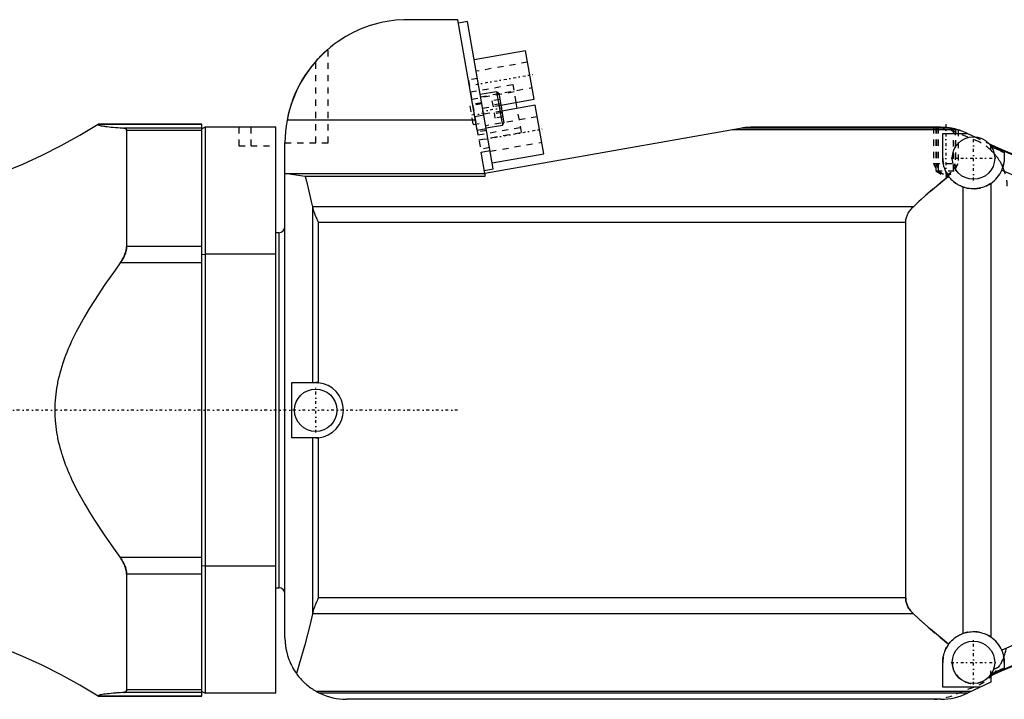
# Model space of a CAD drawing. Extents: x -216 to 565, y -1 to 791.
# Tile 11 of 12: x 271 to 432, y 673 to 784. Entities that reach past the tile are written whole.
import ezdxf

# ---------------------------------------------------------------- set-up
doc = ezdxf.new("R2010")
doc.units = 0
doc.linetypes.add('CENTER', pattern=[1.5, 0.45, -0.5, 0.05, -0.5])
doc.linetypes.add('DASHED', pattern=[2, 1, -1])
for name, color, linetype in [('AM_0', 7, 'CONTINUOUS'), ('AM_3', 7, 'DASHED'), ('AM_7', 7, 'CENTER')]:
    doc.layers.add(name, color=color, linetype=linetype)

msp = doc.modelspace()

# ---------------------------------------------------------------- linework, layer by layer
at = {"layer": 'AM_0', "color": 7, "linetype": 'CONTINUOUS'}
for p, q in [((342.6, 783.5), (334.5, 783.5)), ((345.77, 765.54), (342.6, 783.5)), ((344.17, 783.2), (342.7, 782.94)), ((348.39, 759.25), (344.17, 783.2)), ((353.64, 778.46), (345.26, 776.98)), ((355.02, 770.58), (353.64, 778.46)), ((348.92, 771.79), (346.26, 771.32)), ((349.27, 771.54), (348.92, 771.79)), ((348.92, 771.79), (349.88, 766.37)), ((349.27, 771.54), (350.12, 766.72)), ((349.61, 769.62), (355.02, 770.58)), ((355.2, 769.59), (349.78, 768.64)), ((352.29, 769.08), (352.12, 770.06)), ((356.59, 761.71), (355.2, 769.59)), ((345.37, 767.78), (346.84, 768.04)), ((284.13, 766.49), (284.12, 766.48)), ((301, 766.48), (284.12, 766.48)), ((301, 766.49), (284.13, 766.49)), ((301, 765.88), (288.29, 765.88)), ((301, 673.51), (301, 766.49)), ((301.5, 766), (301, 765.74)), ((301.5, 766), (301.5, 674)), ((313, 766), (301.5, 766)), ((313, 674), (313, 766)), ((345.48, 767.18), (314.84, 767.18)), ((345.77, 765.54), (347.24, 765.8)), ((388.85, 765.88), (347.01, 758.5)), ((347.22, 765.9), (349.88, 766.37)), ((349.88, 766.37), (350.12, 766.72)), ((422.71, 765.88), (388.84, 765.88)), ((421.93, 765.97), (389.55, 765.97)), ((421.11, 766), (390.24, 766)), ((422.84, 765.86), (422.89, 765.85)), ((423.11, 765.81), (423.23, 765.78)), ((301, 765.48), (288.73, 765.48)), ((288.73, 765.48), (288.73, 746.65)), ((423.98, 765.59), (387.22, 765.59)), ((421.5, 765.01), (425.49, 765.01)), ((421.5, 761), (421.5, 765.01)), ((425.51, 765), (426.7, 764.44)), ((314.5, 683), (314.5, 763.5)), ((429.01, 763.37), (429.33, 763.22)), ((429.33, 763.22), (429.33, 762.97)), ((346.4, 761.95), (347.87, 762.21)), ((347.01, 758.5), (346.4, 761.95)), ((348.22, 760.24), (356.59, 761.71)), ((431.5, 761.93), (431.5, 761)), ((346.92, 758.99), (348.39, 759.25)), ((314.5, 758.5), (347, 758.5)), ((317.77, 758.03), (314.5, 758.5)), ((347, 758.03), (317.77, 758.03)), ((347, 758.56), (347, 758.03)), ((424.76, 756.31), (424.76, 683.69)), ((429.33, 756.88), (429.33, 683.12)), ((416.72, 753.09), (318.97, 753.09)), ((318.97, 753.09), (318.99, 752.99)), ((318.99, 752.99), (318.99, 724.5)), ((415.47, 750.51), (319.93, 750.51)), ((319.93, 724.48), (319.93, 750.51)), ((415.47, 689.49), (415.47, 750.51)), ((313.5, 748.87), (313, 748.87)), ((313.5, 748.87), (313.5, 691.13)), ((301, 746.65), (288.73, 746.65)), ((301, 745.31), (301.5, 745.38)), ((313, 745.38), (301.5, 745.38)), ((301, 743.96), (287.69, 743.96)), ((315.59, 724.5), (319.5, 724.5)), ((315.59, 715.5), (315.59, 724.5)), ((319.5, 715.5), (315.59, 715.5)), ((318.99, 715.5), (318.99, 687.01)), ((319.93, 689.49), (319.93, 715.52)), ((301, 696.04), (287.69, 696.04)), ((301.5, 694.62), (301, 694.69)), ((313, 694.62), (301.5, 694.62)), ((301, 693.35), (288.73, 693.35)), ((288.73, 693.35), (288.73, 674.52)), ((313, 691.13), (313.5, 691.13)), ((415.47, 689.49), (319.93, 689.49)), ((318.99, 687.01), (318.97, 686.91)), ((416.72, 686.91), (318.97, 686.91)), ((421.5, 674.99), (421.5, 679)), ((431.5, 679), (431.5, 678.07)), ((429.33, 677.03), (429.33, 675.78)), ((301, 674.52), (288.73, 674.52)), ((427.64, 674.99), (421.5, 674.99)), ((429.33, 675.78), (425.51, 674)), ((301, 673.52), (284.12, 673.52)), ((284.12, 673.52), (284.13, 673.51)), ((284.13, 673.51), (301, 673.51)), ((301, 674.12), (288.29, 674.12)), ((301, 674.26), (301.5, 674)), ((313, 674), (301.5, 674)), ((426.12, 674.29), (319.59, 674.29)), ((425.51, 674), (320.14, 674)), ((421.19, 673), (324.5, 673))]:
    msp.add_line(p, q, dxfattribs=at)
for points in [[(334.5, 783.5, 0), (333.83, 783.49, 0), (332.47, 783.4, 0), (331.11, 783.21, 0), (330.42, 783.08, 0), (329.74, 782.92, 0), (328.37, 782.54, 0), (327.02, 782.05, 0), (325.69, 781.46, 0), (324.39, 780.76, 0), (323.13, 779.95, 0), (322.51, 779.51, 0), (321.91, 779.04, 0), (320.75, 778.03, 0), (319.66, 776.91, 0), (318.64, 775.69, 0), (317.71, 774.36, 0), (316.87, 772.94, 0), (316.49, 772.19, 0), (316.13, 771.41, 0), (315.52, 769.79, 0), (315.03, 768.08, 0), (314.84, 767.18, 0)], [(319.5, 776.73, 0), (319.57, 776.81, 0), (319.71, 776.96, 0), (319.85, 777.12, 0), (319.93, 777.2, 0), (320, 777.27, 0), (320.15, 777.43, 0), (320.29, 777.58, 0), (320.44, 777.72, 0), (320.52, 777.8, 0), (320.55, 777.83, 0), (320.57, 777.85, 0), (320.58, 777.86, 0), (320.59, 777.87, 0), (320.62, 777.9, 0), (320.64, 777.92, 0), (320.66, 777.94, 0), (320.68, 777.96, 0), (320.71, 777.98, 0), (320.72, 777.99, 0), (320.73, 778, 0), (320.75, 778.02, 0), (320.77, 778.05, 0), (320.78, 778.06, 0), (320.79, 778.07, 0), (320.82, 778.09, 0), (320.84, 778.11, 0), (320.85, 778.12, 0), (320.86, 778.13, 0), (320.88, 778.15, 0), (320.9, 778.16, 0), (320.92, 778.18, 0), (320.94, 778.2, 0), (320.96, 778.22, 0), (320.97, 778.23, 0), (320.98, 778.24, 0), (321, 778.26, 0), (321.02, 778.27, 0), (321.04, 778.29, 0), (321.06, 778.31, 0), (321.08, 778.33, 0), (321.08, 778.33, 0), (321.09, 778.34, 0), (321.11, 778.36, 0), (321.13, 778.37, 0), (321.15, 778.39, 0), (321.17, 778.41, 0), (321.18, 778.42, 0), (321.19, 778.43, 0), (321.2, 778.44, 0), (321.22, 778.45, 0), (321.23, 778.47, 0), (321.25, 778.48, 0), (321.27, 778.5, 0), (321.28, 778.51, 0), (321.29, 778.52, 0), (321.3, 778.52, 0), (321.31, 778.53, 0), (321.32, 778.55, 0), (321.34, 778.56, 0), (321.35, 778.57, 0), (321.36, 778.58, 0), (321.37, 778.59, 0), (321.38, 778.59, 0), (321.39, 778.6, 0), (321.4, 778.61, 0), (321.4, 778.62, 0), (321.41, 778.62, 0), (321.42, 778.63, 0), (321.43, 778.64, 0), (321.43, 778.64, 0), (321.44, 778.65, 0), (321.45, 778.65, 0), (321.45, 778.66, 0), (321.46, 778.67, 0), (321.47, 778.67, 0), (321.47, 778.68, 0), (321.48, 778.68, 0), (321.48, 778.68, 0), (321.48, 778.68, 0), (321.49, 778.69, 0), (321.49, 778.69, 0), (321.49, 778.69, 0), (321.5, 778.7, 0), (321.5, 778.7, 0), (321.5, 778.7, 0), (321.5, 778.7, 0), (321.5, 778.7, 0), (321.5, 778.7, 0)], [(284.12, 766.48, 0), (284.11, 766.46, 0), (284.11, 766.43, 0), (284.14, 766.39, 0), (284.17, 766.38, 0), (284.21, 766.36, 0), (284.3, 766.33, 0), (284.44, 766.29, 0), (284.6, 766.26, 0), (284.8, 766.22, 0), (285.03, 766.19, 0), (285.15, 766.17, 0), (285.29, 766.15, 0), (285.57, 766.12, 0), (285.88, 766.09, 0), (286.21, 766.05, 0), (286.56, 766.02, 0), (286.93, 765.99, 0), (287.11, 765.97, 0), (287.31, 765.96, 0), (287.69, 765.93, 0), (288.09, 765.9, 0), (288.29, 765.88, 0)], [(288.29, 765.88, 0), (288.31, 765.88, 0), (288.36, 765.87, 0), (288.4, 765.87, 0), (288.42, 765.86, 0), (288.44, 765.86, 0), (288.48, 765.85, 0), (288.51, 765.83, 0), (288.55, 765.82, 0), (288.58, 765.8, 0), (288.6, 765.78, 0), (288.62, 765.77, 0), (288.63, 765.76, 0), (288.65, 765.73, 0), (288.67, 765.7, 0), (288.69, 765.68, 0), (288.7, 765.64, 0), (288.72, 765.61, 0), (288.72, 765.59, 0), (288.73, 765.58, 0), (288.73, 765.54, 0), (288.73, 765.5, 0), (288.73, 765.48, 0)], [(389.55, 765.97, 0), (389.53, 765.97, 0), (389.49, 765.96, 0), (389.45, 765.96, 0), (389.43, 765.96, 0), (389.41, 765.96, 0), (389.37, 765.95, 0), (389.33, 765.95, 0), (389.3, 765.94, 0), (389.26, 765.94, 0), (389.22, 765.93, 0), (389.2, 765.93, 0), (389.18, 765.93, 0), (389.14, 765.92, 0), (389.1, 765.92, 0), (388.97, 765.9, 0), (388.85, 765.88, 0)], [(421.48, 765.99, 0), (421.51, 765.99, 0), (421.56, 765.99, 0), (421.62, 765.99, 0), (421.65, 765.99, 0), (421.68, 765.99, 0), (421.74, 765.98, 0), (421.8, 765.98, 0), (421.86, 765.98, 0), (421.92, 765.97, 0), (421.97, 765.97, 0), (422, 765.96, 0), (422.03, 765.96, 0), (422.09, 765.96, 0), (422.15, 765.95, 0), (422.21, 765.94, 0), (422.27, 765.94, 0), (422.33, 765.93, 0), (422.36, 765.93, 0), (422.39, 765.92, 0), (422.44, 765.92, 0), (422.5, 765.91, 0), (422.53, 765.9, 0)], [(422.71, 765.88, 0), (422.58, 765.9, 0), (422.43, 765.92, 0), (422.39, 765.92, 0), (422.34, 765.93, 0), (422.32, 765.93, 0), (422.3, 765.93, 0), (422.25, 765.94, 0), (422.21, 765.94, 0), (422.17, 765.95, 0), (422.12, 765.95, 0), (422.08, 765.96, 0), (422.06, 765.96, 0), (422.04, 765.96, 0), (421.99, 765.96, 0), (421.95, 765.97, 0), (421.93, 765.97, 0)], [(423.98, 765.59, 0), (423.94, 765.6, 0), (423.86, 765.62, 0), (423.79, 765.65, 0), (423.75, 765.66, 0), (423.71, 765.67, 0), (423.63, 765.69, 0), (423.55, 765.71, 0), (423.48, 765.73, 0), (423.4, 765.74, 0), (423.33, 765.76, 0), (423.29, 765.77, 0), (423.25, 765.78, 0), (423.18, 765.79, 0), (423.11, 765.81, 0), (423.04, 765.82, 0), (422.97, 765.83, 0), (422.93, 765.84, 0), (422.92, 765.84, 0), (422.91, 765.84, 0), (422.9, 765.85, 0), (422.9, 765.85, 0), (422.89, 765.85, 0), (422.87, 765.85, 0), (422.87, 765.85, 0), (422.86, 765.85, 0), (422.85, 765.85, 0), (422.84, 765.86, 0), (422.84, 765.86, 0), (422.83, 765.86, 0), (422.82, 765.86, 0), (422.81, 765.86, 0), (422.8, 765.86, 0), (422.79, 765.86, 0), (422.78, 765.87, 0), (422.78, 765.87, 0), (422.77, 765.87, 0), (422.76, 765.87, 0), (422.76, 765.87, 0), (422.75, 765.87, 0), (422.74, 765.87, 0), (422.73, 765.87, 0), (422.73, 765.87, 0), (422.73, 765.88, 0), (422.72, 765.88, 0), (422.72, 765.88, 0), (422.72, 765.88, 0), (422.72, 765.88, 0), (422.71, 765.88, 0), (422.71, 765.88, 0), (422.71, 765.88, 0), (422.71, 765.88, 0), (422.71, 765.88, 0)], [(425.49, 765.01, 0), (425.26, 765.12, 0), (424.77, 765.32, 0), (424.47, 765.43, 0), (424.38, 765.46, 0), (424.29, 765.49, 0), (424.25, 765.51, 0), (424.2, 765.52, 0), (424.12, 765.55, 0), (424.03, 765.58, 0), (423.98, 765.59, 0)], [(422.46, 758.05, 0), (422.41, 758.12, 0), (422.31, 758.28, 0), (422.21, 758.43, 0), (422.16, 758.51, 0), (422.12, 758.59, 0), (422.03, 758.76, 0), (421.95, 758.92, 0), (421.88, 759.09, 0), (421.82, 759.25, 0), (421.76, 759.42, 0), (421.73, 759.51, 0), (421.7, 759.59, 0), (421.66, 759.76, 0), (421.62, 759.93, 0), (421.58, 760.1, 0), (421.55, 760.26, 0), (421.53, 760.43, 0), (421.52, 760.51, 0), (421.52, 760.6, 0), (421.51, 760.76, 0), (421.5, 760.92, 0), (421.5, 761, 0)], [(431.5, 761, 0), (431.5, 760.95, 0), (431.5, 760.85, 0), (431.49, 760.75, 0), (431.49, 760.7, 0), (431.49, 760.65, 0), (431.48, 760.55, 0), (431.47, 760.44, 0), (431.45, 760.33, 0), (431.44, 760.22, 0), (431.42, 760.11, 0), (431.41, 760.05, 0), (431.4, 759.99, 0), (431.37, 759.88, 0), (431.35, 759.77, 0), (431.31, 759.65, 0), (431.28, 759.54, 0), (431.24, 759.42, 0), (431.22, 759.36, 0), (431.2, 759.31, 0), (431.16, 759.19, 0), (431.12, 759.08, 0), (431.09, 759.03, 0)], [(317.77, 758.03, 0), (317.98, 757.23, 0), (318.39, 755.6, 0), (318.78, 753.94, 0), (318.97, 753.09, 0)], [(416.72, 753.09, 0), (417.62, 753.94, 0), (419.49, 755.61, 0), (421.45, 757.24, 0), (422.46, 758.05, 0)], [(424.76, 756.31, 0), (424.68, 756.34, 0), (424.53, 756.4, 0), (424.38, 756.47, 0), (424.31, 756.51, 0), (424.24, 756.54, 0), (424.09, 756.62, 0), (423.95, 756.7, 0), (423.81, 756.78, 0), (423.68, 756.87, 0), (423.55, 756.96, 0), (423.48, 757.01, 0), (423.42, 757.06, 0), (423.29, 757.16, 0), (423.17, 757.27, 0), (423.05, 757.38, 0), (422.94, 757.49, 0), (422.82, 757.61, 0), (422.77, 757.67, 0), (422.72, 757.73, 0), (422.61, 757.86, 0), (422.51, 757.98, 0), (422.46, 758.05, 0)], [(429.33, 756.88, 0), (429.21, 756.8, 0), (428.97, 756.65, 0), (428.73, 756.53, 0), (428.61, 756.47, 0), (428.49, 756.41, 0), (428.24, 756.31, 0), (427.98, 756.23, 0), (427.72, 756.15, 0), (427.45, 756.09, 0), (427.18, 756.05, 0), (427.04, 756.03, 0), (426.91, 756.02, 0), (426.64, 756, 0), (426.37, 756, 0), (426.11, 756.01, 0), (425.86, 756.04, 0), (425.62, 756.08, 0), (425.49, 756.1, 0), (425.37, 756.13, 0), (425.12, 756.19, 0), (424.88, 756.27, 0), (424.76, 756.31, 0)], [(318.99, 752.99, 0), (319.01, 752.92, 0), (319.04, 752.79, 0), (319.07, 752.66, 0), (319.09, 752.6, 0), (319.11, 752.53, 0), (319.15, 752.4, 0), (319.2, 752.27, 0), (319.25, 752.13, 0), (319.3, 751.99, 0), (319.36, 751.85, 0), (319.38, 751.78, 0), (319.41, 751.7, 0), (319.47, 751.56, 0), (319.53, 751.42, 0), (319.59, 751.27, 0), (319.66, 751.13, 0), (319.72, 750.99, 0), (319.75, 750.92, 0), (319.78, 750.85, 0), (319.84, 750.71, 0), (319.9, 750.58, 0), (319.93, 750.51, 0)], [(415.47, 750.51, 0), (415.47, 750.58, 0), (415.48, 750.73, 0), (415.49, 750.89, 0), (415.51, 750.96, 0), (415.52, 751.04, 0), (415.55, 751.19, 0), (415.59, 751.33, 0), (415.64, 751.48, 0), (415.69, 751.63, 0), (415.75, 751.78, 0), (415.79, 751.85, 0), (415.82, 751.92, 0), (415.9, 752.07, 0), (415.99, 752.21, 0), (416.08, 752.35, 0), (416.18, 752.49, 0), (416.29, 752.63, 0), (416.34, 752.7, 0), (416.4, 752.76, 0), (416.52, 752.9, 0), (416.65, 753.03, 0), (416.72, 753.09, 0)], [(288.73, 746.65, 0), (288.73, 746.58, 0), (288.73, 746.43, 0), (288.71, 746.28, 0), (288.7, 746.21, 0), (288.69, 746.13, 0), (288.66, 745.98, 0), (288.62, 745.83, 0), (288.58, 745.67, 0), (288.53, 745.52, 0), (288.47, 745.36, 0), (288.44, 745.29, 0), (288.41, 745.21, 0), (288.35, 745.06, 0), (288.27, 744.91, 0), (288.2, 744.75, 0), (288.11, 744.61, 0), (288.03, 744.46, 0), (287.98, 744.39, 0), (287.94, 744.31, 0), (287.84, 744.17, 0), (287.74, 744.03, 0), (287.69, 743.96, 0)], [(287.69, 743.96, 0), (286.85, 742.78, 0), (285.19, 740.42, 0), (283.51, 737.87, 0), (282.69, 736.57, 0), (281.92, 735.28, 0), (280.54, 732.77, 0), (279.79, 731.23, 0), (279.59, 730.78, 0), (279.38, 730.32, 0), (279.29, 730.09, 0), (279.19, 729.86, 0), (279, 729.39, 0), (278.81, 728.92, 0), (278.64, 728.45, 0), (278.47, 727.97, 0), (278.3, 727.49, 0), (278.23, 727.25, 0), (278.15, 727.01, 0), (278.01, 726.53, 0), (277.87, 726.04, 0), (277.74, 725.55, 0), (277.63, 725.07, 0), (277.52, 724.58, 0), (277.47, 724.33, 0), (277.42, 724.09, 0), (277.34, 723.6, 0), (277.26, 723.11, 0), (277.2, 722.63, 0), (277.15, 722.14, 0), (277.11, 721.66, 0), (277.09, 721.42, 0), (277.08, 721.18, 0), (277.05, 720.71, 0), (277.04, 720.23, 0), (277.04, 720, 0), (277.04, 719.77, 0), (277.05, 719.29, 0), (277.08, 718.82, 0), (277.09, 718.58, 0), (277.11, 718.34, 0), (277.15, 717.86, 0), (277.2, 717.37, 0), (277.26, 716.89, 0), (277.34, 716.4, 0), (277.42, 715.91, 0), (277.47, 715.67, 0), (277.52, 715.42, 0), (277.63, 714.93, 0), (277.74, 714.45, 0), (277.87, 713.96, 0), (278.01, 713.47, 0), (278.15, 712.99, 0), (278.23, 712.75, 0), (278.3, 712.51, 0), (278.47, 712.03, 0), (278.64, 711.55, 0), (278.81, 711.08, 0), (279, 710.61, 0), (279.19, 710.14, 0), (279.29, 709.91, 0), (279.38, 709.68, 0), (279.59, 709.22, 0), (279.79, 708.77, 0), (280.54, 707.23, 0), (281.92, 704.72, 0), (282.69, 703.43, 0), (283.51, 702.13, 0), (285.19, 699.58, 0), (286.85, 697.22, 0), (287.69, 696.04, 0)], [(319.5, 724.5, 0), (319.51, 724.5, 0), (319.53, 724.5, 0), (319.56, 724.5, 0), (319.57, 724.5, 0), (319.58, 724.5, 0), (319.6, 724.5, 0), (319.63, 724.5, 0), (319.65, 724.5, 0), (319.68, 724.5, 0), (319.7, 724.5, 0), (319.71, 724.49, 0), (319.73, 724.49, 0), (319.75, 724.49, 0), (319.77, 724.49, 0), (319.8, 724.49, 0), (319.82, 724.49, 0), (319.85, 724.49, 0), (319.86, 724.49, 0), (319.87, 724.48, 0), (319.9, 724.48, 0), (319.92, 724.48, 0), (319.93, 724.48, 0)], [(319.93, 715.52, 0), (319.92, 715.52, 0), (319.9, 715.52, 0), (319.87, 715.52, 0), (319.86, 715.51, 0), (319.85, 715.51, 0), (319.82, 715.51, 0), (319.8, 715.51, 0), (319.77, 715.51, 0), (319.75, 715.51, 0), (319.73, 715.51, 0), (319.71, 715.51, 0), (319.7, 715.5, 0), (319.68, 715.5, 0), (319.65, 715.5, 0), (319.63, 715.5, 0), (319.6, 715.5, 0), (319.58, 715.5, 0), (319.57, 715.5, 0), (319.56, 715.5, 0), (319.53, 715.5, 0), (319.51, 715.5, 0), (319.5, 715.5, 0)], [(287.69, 696.04, 0), (287.74, 695.97, 0), (287.84, 695.83, 0), (287.94, 695.69, 0), (287.98, 695.62, 0), (288.03, 695.54, 0), (288.11, 695.4, 0), (288.19, 695.25, 0), (288.27, 695.1, 0), (288.34, 694.95, 0), (288.41, 694.79, 0), (288.44, 694.72, 0), (288.47, 694.64, 0), (288.53, 694.48, 0), (288.58, 694.33, 0), (288.62, 694.18, 0), (288.66, 694.02, 0), (288.69, 693.87, 0), (288.7, 693.79, 0), (288.71, 693.72, 0), (288.73, 693.57, 0), (288.73, 693.42, 0), (288.73, 693.35, 0)], [(319.93, 689.49, 0), (319.9, 689.42, 0), (319.84, 689.29, 0), (319.78, 689.15, 0), (319.75, 689.08, 0), (319.72, 689.01, 0), (319.66, 688.87, 0), (319.59, 688.73, 0), (319.53, 688.58, 0), (319.47, 688.44, 0), (319.41, 688.3, 0), (319.38, 688.22, 0), (319.36, 688.15, 0), (319.3, 688.01, 0), (319.25, 687.87, 0), (319.2, 687.73, 0), (319.15, 687.6, 0), (319.11, 687.47, 0), (319.09, 687.4, 0), (319.07, 687.34, 0), (319.04, 687.21, 0), (319.01, 687.08, 0), (318.99, 687.01, 0)], [(416.72, 686.91, 0), (416.65, 686.97, 0), (416.52, 687.1, 0), (416.4, 687.24, 0), (416.34, 687.3, 0), (416.29, 687.37, 0), (416.18, 687.51, 0), (416.08, 687.65, 0), (415.99, 687.79, 0), (415.9, 687.93, 0), (415.82, 688.08, 0), (415.79, 688.15, 0), (415.75, 688.22, 0), (415.69, 688.37, 0), (415.64, 688.52, 0), (415.59, 688.67, 0), (415.55, 688.81, 0), (415.52, 688.96, 0), (415.51, 689.04, 0), (415.49, 689.11, 0), (415.48, 689.27, 0), (415.47, 689.42, 0), (415.47, 689.49, 0)], [(318.97, 686.91, 0), (318.58, 685.2, 0), (317.74, 681.88, 0), (316.83, 678.72, 0), (316.35, 677.2, 0)], [(422.46, 681.95, 0), (421.45, 682.76, 0), (419.49, 684.39, 0), (417.62, 686.06, 0), (416.72, 686.91, 0)], [(424.76, 683.69, 0), (424.88, 683.73, 0), (425.12, 683.81, 0), (425.37, 683.87, 0), (425.49, 683.9, 0), (425.62, 683.92, 0), (425.86, 683.96, 0), (426.11, 683.99, 0), (426.37, 684, 0), (426.64, 684, 0), (426.91, 683.98, 0), (427.04, 683.97, 0), (427.18, 683.95, 0), (427.45, 683.91, 0), (427.72, 683.85, 0), (427.98, 683.77, 0), (428.24, 683.69, 0), (428.49, 683.59, 0), (428.61, 683.53, 0), (428.73, 683.47, 0), (428.97, 683.35, 0), (429.21, 683.2, 0), (429.33, 683.12, 0)], [(314.5, 683, 0), (314.5, 682.97, 0), (314.5, 682.91, 0), (314.5, 682.86, 0), (314.5, 682.83, 0), (314.5, 682.8, 0), (314.5, 682.74, 0), (314.5, 682.69, 0), (314.51, 682.63, 0), (314.51, 682.57, 0), (314.51, 682.51, 0), (314.51, 682.48, 0), (314.51, 682.46, 0), (314.52, 682.4, 0), (314.52, 682.34, 0), (314.53, 682.28, 0), (314.53, 682.23, 0), (314.53, 682.17, 0), (314.54, 682.14, 0), (314.54, 682.11, 0), (314.54, 682.06, 0), (314.55, 682, 0), (314.55, 681.97, 0), (314.56, 681.94, 0), (314.56, 681.89, 0), (314.57, 681.83, 0), (314.57, 681.8, 0), (314.58, 681.77, 0), (314.58, 681.72, 0), (314.59, 681.66, 0), (314.6, 681.6, 0), (314.61, 681.55, 0), (314.61, 681.49, 0), (314.62, 681.46, 0), (314.62, 681.43, 0), (314.63, 681.38, 0), (314.64, 681.32, 0), (314.65, 681.26, 0), (314.66, 681.21, 0), (314.67, 681.15, 0), (314.68, 681.12, 0), (314.68, 681.09, 0), (314.69, 681.04, 0), (314.71, 680.98, 0), (314.72, 680.93, 0), (314.73, 680.87, 0), (314.74, 680.81, 0), (314.75, 680.79, 0), (314.75, 680.76, 0), (314.77, 680.7, 0), (314.78, 680.65, 0), (314.83, 680.45, 0), (314.92, 680.12, 0), (314.97, 679.96, 0), (315.03, 679.79, 0), (315.14, 679.47, 0), (315.27, 679.15, 0), (315.41, 678.84, 0), (315.56, 678.53, 0), (315.71, 678.22, 0), (315.8, 678.07, 0), (315.88, 677.92, 0), (316.06, 677.63, 0), (316.25, 677.34, 0), (316.35, 677.2, 0)], [(422.46, 681.95, 0), (422.51, 682.02, 0), (422.61, 682.14, 0), (422.72, 682.27, 0), (422.77, 682.33, 0), (422.82, 682.39, 0), (422.94, 682.51, 0), (423.05, 682.62, 0), (423.17, 682.73, 0), (423.29, 682.84, 0), (423.42, 682.94, 0), (423.48, 682.99, 0), (423.55, 683.04, 0), (423.68, 683.13, 0), (423.81, 683.22, 0), (423.95, 683.3, 0), (424.09, 683.38, 0), (424.24, 683.46, 0), (424.31, 683.49, 0), (424.38, 683.53, 0), (424.53, 683.6, 0), (424.68, 683.66, 0), (424.76, 683.69, 0)], [(421.5, 679, 0), (421.5, 679.08, 0), (421.51, 679.24, 0), (421.52, 679.4, 0), (421.52, 679.49, 0), (421.53, 679.57, 0), (421.55, 679.74, 0), (421.58, 679.9, 0), (421.62, 680.07, 0), (421.66, 680.24, 0), (421.7, 680.41, 0), (421.73, 680.49, 0), (421.76, 680.58, 0), (421.82, 680.75, 0), (421.88, 680.91, 0), (421.95, 681.08, 0), (422.03, 681.24, 0), (422.12, 681.41, 0), (422.16, 681.49, 0), (422.21, 681.57, 0), (422.31, 681.72, 0), (422.41, 681.88, 0), (422.46, 681.95, 0)], [(431.09, 680.97, 0), (431.12, 680.92, 0), (431.16, 680.8, 0), (431.21, 680.69, 0), (431.23, 680.63, 0), (431.24, 680.58, 0), (431.28, 680.46, 0), (431.31, 680.35, 0), (431.35, 680.23, 0), (431.37, 680.12, 0), (431.4, 680, 0), (431.41, 679.95, 0), (431.42, 679.89, 0), (431.44, 679.78, 0), (431.45, 679.67, 0), (431.47, 679.56, 0), (431.48, 679.45, 0), (431.49, 679.35, 0), (431.49, 679.3, 0), (431.49, 679.25, 0), (431.5, 679.15, 0), (431.5, 679.05, 0), (431.5, 679, 0)], [(316.35, 677.2, 0), (316.42, 677.11, 0), (316.56, 676.92, 0), (316.71, 676.73, 0), (316.78, 676.64, 0), (316.86, 676.55, 0), (317.02, 676.37, 0), (317.18, 676.19, 0), (317.35, 676.01, 0), (317.52, 675.84, 0), (317.69, 675.67, 0), (317.78, 675.59, 0), (317.87, 675.51, 0), (318.06, 675.35, 0), (318.25, 675.19, 0), (318.45, 675.04, 0), (318.64, 674.89, 0), (318.85, 674.75, 0), (318.95, 674.68, 0), (319.06, 674.61, 0), (319.27, 674.48, 0), (319.48, 674.35, 0), (319.59, 674.29, 0)], [(288.73, 674.52, 0), (288.73, 674.5, 0), (288.73, 674.46, 0), (288.73, 674.42, 0), (288.72, 674.41, 0), (288.72, 674.39, 0), (288.7, 674.36, 0), (288.69, 674.32, 0), (288.67, 674.3, 0), (288.65, 674.27, 0), (288.63, 674.24, 0), (288.62, 674.23, 0), (288.6, 674.22, 0), (288.58, 674.2, 0), (288.55, 674.18, 0), (288.51, 674.17, 0), (288.48, 674.15, 0), (288.44, 674.14, 0), (288.42, 674.14, 0), (288.4, 674.13, 0), (288.36, 674.13, 0), (288.31, 674.12, 0), (288.29, 674.12, 0)], [(288.29, 674.12, 0), (288.09, 674.1, 0), (287.69, 674.07, 0), (287.31, 674.04, 0), (287.11, 674.03, 0), (286.93, 674.01, 0), (286.56, 673.98, 0), (286.21, 673.95, 0), (285.88, 673.91, 0), (285.57, 673.88, 0), (285.29, 673.85, 0), (285.15, 673.83, 0), (285.03, 673.81, 0), (284.8, 673.78, 0), (284.6, 673.74, 0), (284.44, 673.71, 0), (284.3, 673.67, 0), (284.21, 673.64, 0), (284.17, 673.62, 0), (284.14, 673.61, 0), (284.11, 673.57, 0), (284.11, 673.54, 0), (284.12, 673.52, 0)], [(319.59, 674.29, 0), (319.62, 674.27, 0), (319.66, 674.25, 0), (319.7, 674.23, 0), (319.72, 674.22, 0), (319.74, 674.21, 0), (319.78, 674.18, 0), (319.82, 674.16, 0), (319.86, 674.14, 0), (319.9, 674.12, 0), (319.94, 674.1, 0), (319.96, 674.09, 0), (319.97, 674.08, 0), (320.01, 674.07, 0), (320.02, 674.06, 0), (320.03, 674.06, 0), (320.03, 674.05, 0), (320.04, 674.05, 0), (320.04, 674.05, 0), (320.04, 674.05, 0), (320.05, 674.05, 0), (320.05, 674.04, 0), (320.06, 674.04, 0), (320.06, 674.04, 0), (320.06, 674.04, 0), (320.07, 674.04, 0), (320.07, 674.03, 0), (320.07, 674.03, 0), (320.08, 674.03, 0), (320.08, 674.03, 0), (320.09, 674.03, 0), (320.09, 674.03, 0), (320.09, 674.03, 0), (320.09, 674.02, 0), (320.1, 674.02, 0), (320.1, 674.02, 0), (320.1, 674.02, 0), (320.11, 674.02, 0), (320.11, 674.02, 0), (320.11, 674.02, 0), (320.11, 674.01, 0), (320.12, 674.01, 0), (320.12, 674.01, 0), (320.12, 674.01, 0), (320.12, 674.01, 0), (320.12, 674.01, 0), (320.12, 674.01, 0), (320.12, 674.01, 0), (320.13, 674.01, 0), (320.13, 674.01, 0), (320.13, 674.01, 0), (320.13, 674, 0), (320.13, 674, 0), (320.13, 674, 0), (320.14, 674, 0), (320.14, 674, 0), (320.14, 674, 0), (320.14, 674, 0), (320.14, 674, 0), (320.14, 674, 0), (320.14, 674, 0), (320.14, 674, 0), (320.14, 674, 0), (320.14, 674, 0), (320.14, 674, 0)]]:
    msp.add_polyline3d(points, dxfattribs=at)
for centre in [(426.5, 761), (319.5, 720), (426.5, 679)]:
    msp.add_circle(centre, 3.45, dxfattribs=at)
for centre, radius, start, end in [((334.5, 763.5), 20, 138.5904, 180), ((230.8, 853), 101.63, 239.984, 301.6525), ((390.24, 758), 8, 90, 94.9635), ((421.15, 756), 10, 85.5546, 90.2345), ((421.15, 756), 10, 64.157, 65.6246), ((485.57, 886.89), 135.89, 245.5522, 270), ((485.57, 886.89), 135.99, 245.5712, 269.1278), ((485.57, 886.89), 136.16, 245.6399, 246.6021), ((426.5, 761), 5, 304.4718, 336.7383), ((485.57, 886.89), 138.99, 246.9237, 269.1469), ((313.5, 749.87), 1, 270, 0), ((319.5, 720), 4.5, 275.5066, 84.4934), ((485.57, 553.11), 138.99, 90.8531, 113.0763), ((313.5, 690.13), 1, 0, 90), ((485.57, 553.11), 135.99, 90.8722, 114.4288), ((485.57, 553.11), 135.89, 90, 114.4478), ((230.8, 587), 101.63, 58.3475, 120.016), ((426.5, 679), 5, 23.2617, 55.5282), ((485.57, 553.11), 136.16, 113.3979, 114.3601), ((423.51, 682.9), 8.5, 313.2509, 315.2713), ((324.5, 683), 10, 244.1581, 270), ((421.15, 683), 10, 270.2345, 295.843)]:
    msp.add_arc(centre, radius, start, end, dxfattribs=at)
at = {"layer": 'AM_3', "color": 6, "linetype": 'DASHED'}
for p, q in [((321.5, 763.5), (321.5, 778.7)), ((319.5, 763.5), (319.5, 776.73)), ((353.97, 776.58), (345.59, 775.11)), ((345.8, 773.93), (344.33, 773.67)), ((344.33, 773.67), (346.31, 762.44)), ((344.66, 771.75), (351.61, 772.97)), ((346.32, 770.97), (354.69, 772.45)), ((352.12, 770.06), (351.61, 772.97)), ((344.87, 770.59), (351.81, 771.81)), ((349.45, 770.54), (348.17, 770.31)), ((346.52, 769.84), (344.55, 769.49)), ((344.55, 769.49), (345.09, 766.44)), ((346.5, 770), (345.02, 769.74)), ((346.65, 769.1), (349.61, 769.62)), ((348.17, 770.31), (348.66, 767.49)), ((349.57, 769.83), (348.29, 769.61)), ((352.98, 765.19), (352.29, 769.08)), ((349.78, 768.64), (346.83, 768.12)), ((355.53, 767.72), (347.16, 766.25)), ((349.82, 768.42), (348.54, 768.2)), ((349.94, 767.72), (348.66, 767.49)), ((307, 766), (307, 763)), ((309, 763), (309, 766)), ((345.09, 766.44), (347.06, 766.79)), ((345.89, 764.78), (352.84, 766)), ((420, 766), (420, 760.1)), ((420.38, 766), (420.38, 758.9)), ((420.5, 766), (420.5, 760.1)), ((420.77, 766), (420.77, 758.9)), ((422.89, 765.85), (423.11, 765.81)), ((423.23, 758.9), (423.23, 765.78)), ((423.5, 765.72), (423.5, 760.1)), ((423.62, 758.9), (423.62, 765.69)), ((347.29, 765.47), (345.82, 765.21)), ((346.04, 763.97), (352.98, 765.19)), ((427.42, 763.65), (423.75, 765.12)), ((424, 765.59), (424, 760.1)), ((426.7, 764.44), (429.01, 763.37)), ((307, 763), (313, 763)), ((314.5, 763.5), (321.5, 763.5)), ((347.78, 762.7), (346.31, 762.44)), ((347.89, 762.11), (356.26, 763.58)), ((429.33, 762.3), (429.33, 763.18)), ((429.33, 762.89), (429.41, 762.85)), ((420.38, 759.44), (420, 760.1)), ((420, 760.1), (424, 760.1)), ((420.77, 759.44), (420.5, 760.1)), ((423.23, 759.44), (423.5, 760.1)), ((423.62, 759.44), (424, 760.1)), ((420.38, 758.9), (422, 757.96)), ((420.38, 758.9), (423.62, 758.9)), ((420.77, 758.9), (422, 758.19)), ((422, 758.19), (423.23, 758.9)), ((422, 757.96), (423.62, 758.9)), ((429.33, 676.82), (429.33, 677.65)), ((429.41, 677.15), (429.33, 677.11)), ((423.75, 673.88), (427.42, 675.35))]:
    msp.add_line(p, q, dxfattribs=at)
for points in [[(288.73, 765.48, 0), (288.73, 765.5, 0), (288.73, 765.54, 0), (288.73, 765.58, 0), (288.72, 765.59, 0), (288.72, 765.61, 0), (288.7, 765.64, 0), (288.69, 765.68, 0), (288.67, 765.7, 0), (288.65, 765.73, 0), (288.63, 765.76, 0), (288.62, 765.77, 0), (288.6, 765.78, 0), (288.58, 765.8, 0), (288.55, 765.82, 0), (288.51, 765.83, 0), (288.48, 765.85, 0), (288.44, 765.86, 0), (288.42, 765.86, 0), (288.4, 765.87, 0), (288.36, 765.87, 0), (288.31, 765.88, 0), (288.29, 765.88, 0)], [(421.11, 766, 0), (421.12, 766, 0), (421.14, 766, 0), (421.15, 766, 0), (421.16, 766, 0), (421.17, 766, 0), (421.19, 766, 0), (421.21, 766, 0), (421.23, 766, 0), (421.25, 766, 0), (421.27, 766, 0), (421.28, 766, 0), (421.29, 766, 0), (421.31, 766, 0), (421.33, 766, 0), (421.35, 766, 0), (421.37, 766, 0), (421.4, 766, 0), (421.41, 766, 0), (421.42, 766, 0), (421.44, 766, 0), (421.47, 766, 0), (421.48, 765.99, 0)], [(421.11, 766, 0), (421.12, 766, 0), (421.15, 766, 0), (421.18, 766, 0), (421.19, 766, 0), (421.21, 766, 0), (421.24, 766, 0), (421.27, 766, 0), (421.3, 766, 0), (421.33, 766, 0), (421.36, 766, 0), (421.37, 766, 0), (421.39, 766, 0), (421.42, 766, 0), (421.45, 766, 0), (421.48, 765.99, 0), (421.51, 765.99, 0), (421.54, 765.99, 0), (421.56, 765.99, 0), (421.57, 765.99, 0), (421.6, 765.99, 0), (421.64, 765.99, 0), (421.65, 765.99, 0), (421.67, 765.99, 0), (421.7, 765.98, 0), (421.73, 765.98, 0), (421.75, 765.98, 0), (421.76, 765.98, 0), (421.8, 765.98, 0), (421.83, 765.98, 0), (421.86, 765.97, 0), (421.89, 765.97, 0), (421.92, 765.97, 0), (421.94, 765.97, 0), (421.95, 765.97, 0), (421.99, 765.97, 0), (422.02, 765.96, 0), (422.05, 765.96, 0), (422.08, 765.96, 0), (422.11, 765.95, 0), (422.13, 765.95, 0), (422.14, 765.95, 0), (422.17, 765.95, 0), (422.21, 765.94, 0), (422.24, 765.94, 0), (422.27, 765.94, 0), (422.3, 765.93, 0), (422.32, 765.93, 0), (422.33, 765.93, 0), (422.36, 765.93, 0), (422.4, 765.92, 0), (422.43, 765.92, 0), (422.46, 765.91, 0), (422.49, 765.91, 0), (422.51, 765.91, 0), (422.52, 765.91, 0), (422.55, 765.9, 0), (422.58, 765.9, 0), (422.61, 765.89, 0), (422.64, 765.89, 0), (422.67, 765.88, 0), (422.69, 765.88, 0), (422.7, 765.88, 0), (422.73, 765.87, 0), (422.76, 765.87, 0), (422.78, 765.87, 0), (422.79, 765.86, 0), (422.82, 765.86, 0), (422.85, 765.86, 0), (422.86, 765.85, 0), (422.87, 765.85, 0), (422.9, 765.85, 0), (422.93, 765.84, 0), (422.95, 765.84, 0), (422.98, 765.83, 0), (423, 765.83, 0), (423.02, 765.82, 0), (423.03, 765.82, 0), (423.05, 765.82, 0), (423.08, 765.81, 0), (423.1, 765.81, 0), (423.12, 765.8, 0), (423.15, 765.8, 0), (423.16, 765.8, 0), (423.17, 765.79, 0), (423.19, 765.79, 0), (423.21, 765.79, 0), (423.23, 765.78, 0), (423.25, 765.78, 0), (423.27, 765.77, 0), (423.28, 765.77, 0), (423.29, 765.77, 0), (423.31, 765.76, 0), (423.33, 765.76, 0), (423.35, 765.76, 0), (423.36, 765.75, 0), (423.38, 765.75, 0), (423.39, 765.75, 0), (423.4, 765.74, 0), (423.41, 765.74, 0), (423.43, 765.74, 0), (423.45, 765.73, 0), (423.46, 765.73, 0), (423.47, 765.73, 0), (423.48, 765.72, 0), (423.49, 765.72, 0), (423.5, 765.72, 0), (423.51, 765.72, 0), (423.52, 765.72, 0), (423.52, 765.71, 0), (423.53, 765.71, 0), (423.54, 765.71, 0), (423.55, 765.71, 0), (423.55, 765.71, 0), (423.56, 765.7, 0), (423.57, 765.7, 0), (423.58, 765.7, 0), (423.59, 765.7, 0), (423.59, 765.7, 0), (423.6, 765.7, 0), (423.6, 765.7, 0), (423.6, 765.69, 0), (423.61, 765.69, 0), (423.61, 765.69, 0), (423.61, 765.69, 0), (423.62, 765.69, 0), (423.62, 765.69, 0), (423.62, 765.69, 0), (423.62, 765.69, 0), (423.62, 765.69, 0), (423.62, 765.69, 0)], [(422.53, 765.9, 0), (422.54, 765.9, 0), (422.56, 765.9, 0), (422.58, 765.9, 0), (422.58, 765.9, 0), (422.59, 765.9, 0), (422.61, 765.89, 0), (422.63, 765.89, 0), (422.65, 765.89, 0), (422.67, 765.88, 0), (422.69, 765.88, 0), (422.69, 765.88, 0), (422.7, 765.88, 0), (422.72, 765.88, 0), (422.74, 765.87, 0), (422.75, 765.87, 0), (422.77, 765.87, 0), (422.79, 765.87, 0), (422.8, 765.86, 0), (422.8, 765.86, 0), (422.82, 765.86, 0), (422.83, 765.86, 0), (422.84, 765.86, 0)], [(431.52, 758.95, 0), (431.48, 759.05, 0), (431.41, 759.24, 0), (431.32, 759.44, 0), (431.28, 759.54, 0), (431.24, 759.64, 0), (431.14, 759.84, 0), (431.04, 760.03, 0), (430.94, 760.23, 0), (430.82, 760.43, 0), (430.7, 760.63, 0), (430.64, 760.73, 0), (430.57, 760.83, 0), (430.44, 761.02, 0), (430.3, 761.21, 0), (430.16, 761.39, 0), (430.02, 761.57, 0), (429.87, 761.74, 0), (429.79, 761.82, 0), (429.72, 761.91, 0), (429.56, 762.07, 0), (429.41, 762.22, 0), (429.33, 762.3, 0)], [(422.46, 758.05, 0), (421.45, 757.24, 0), (419.49, 755.61, 0), (417.62, 753.94, 0), (416.72, 753.09, 0)], [(287.69, 743.96, 0), (287.74, 744.03, 0), (287.84, 744.17, 0), (287.94, 744.31, 0), (287.98, 744.38, 0), (288.03, 744.46, 0), (288.11, 744.6, 0), (288.19, 744.75, 0), (288.27, 744.9, 0), (288.34, 745.05, 0), (288.41, 745.21, 0), (288.44, 745.28, 0), (288.47, 745.36, 0), (288.53, 745.52, 0), (288.58, 745.67, 0), (288.62, 745.82, 0), (288.66, 745.98, 0), (288.69, 746.13, 0), (288.7, 746.21, 0), (288.71, 746.28, 0), (288.73, 746.43, 0), (288.73, 746.58, 0), (288.73, 746.65, 0)], [(288.73, 693.35, 0), (288.73, 693.42, 0), (288.73, 693.57, 0), (288.71, 693.72, 0), (288.7, 693.79, 0), (288.69, 693.87, 0), (288.66, 694.02, 0), (288.62, 694.17, 0), (288.58, 694.33, 0), (288.53, 694.48, 0), (288.47, 694.64, 0), (288.44, 694.71, 0), (288.41, 694.79, 0), (288.35, 694.94, 0), (288.27, 695.09, 0), (288.2, 695.25, 0), (288.11, 695.39, 0), (288.03, 695.54, 0), (287.98, 695.61, 0), (287.94, 695.69, 0), (287.84, 695.83, 0), (287.74, 695.97, 0), (287.69, 696.04, 0)], [(415.47, 689.49, 0), (415.47, 689.42, 0), (415.48, 689.27, 0), (415.49, 689.11, 0), (415.51, 689.04, 0), (415.52, 688.96, 0), (415.55, 688.81, 0), (415.59, 688.67, 0), (415.64, 688.52, 0), (415.69, 688.37, 0), (415.75, 688.22, 0), (415.79, 688.15, 0), (415.82, 688.08, 0), (415.9, 687.93, 0), (415.99, 687.79, 0), (416.08, 687.65, 0), (416.18, 687.51, 0), (416.29, 687.37, 0), (416.34, 687.3, 0), (416.4, 687.24, 0), (416.52, 687.1, 0), (416.65, 686.97, 0), (416.72, 686.91, 0)], [(416.72, 686.91, 0), (417.62, 686.06, 0), (419.49, 684.39, 0), (421.45, 682.76, 0), (422.46, 681.95, 0)], [(430.61, 678.22, 0), (430.65, 678.29, 0), (430.73, 678.42, 0), (430.81, 678.55, 0), (430.85, 678.62, 0), (430.89, 678.69, 0), (430.98, 678.84, 0), (431.06, 678.99, 0), (431.13, 679.14, 0), (431.21, 679.3, 0), (431.28, 679.47, 0), (431.32, 679.55, 0), (431.36, 679.64, 0), (431.42, 679.81, 0), (431.49, 679.98, 0), (431.55, 680.16, 0), (431.61, 680.34, 0), (431.67, 680.53, 0), (431.7, 680.62, 0), (431.72, 680.71, 0), (431.77, 680.9, 0), (431.81, 681.09, 0), (431.83, 681.18, 0)], [(288.29, 674.12, 0), (288.31, 674.12, 0), (288.36, 674.13, 0), (288.4, 674.13, 0), (288.42, 674.14, 0), (288.44, 674.14, 0), (288.48, 674.15, 0), (288.51, 674.17, 0), (288.55, 674.18, 0), (288.58, 674.2, 0), (288.6, 674.22, 0), (288.62, 674.23, 0), (288.63, 674.24, 0), (288.65, 674.27, 0), (288.67, 674.3, 0), (288.69, 674.32, 0), (288.7, 674.36, 0), (288.72, 674.39, 0), (288.72, 674.41, 0), (288.73, 674.42, 0), (288.73, 674.46, 0), (288.73, 674.5, 0), (288.73, 674.52, 0)]]:
    msp.add_polyline3d(points, dxfattribs=at)
for centre, radius, start, end in [((419.62, 756.01), 10, 65.6246, 87.2652), ((423.51, 756.1), 8.5, 46.7491, 62.5813), ((426.5, 761), 5, 180, 304.4718), ((426.5, 761), 5, 336.7383, 0), ((423.51, 756.1), 8.5, 2.1249, 19.559), ((319.5, 720), 4.5, 84.4934, 90), ((319.5, 720), 4.5, 270, 275.5066), ((426.5, 679), 5, 55.5282, 180), ((426.5, 679), 5, 0, 23.2617), ((426.5, 679), 3.45, 180, 325.1138), ((485.57, 553.11), 136.65, 113.7162, 114.3023), ((423.51, 682.9), 8.5, 315.2713, 326.6587), ((423.51, 682.9), 8.5, 297.4187, 313.2509), ((419.62, 682.99), 10, 272.7348, 294.3754)]:
    msp.add_arc(centre, radius, start, end, dxfattribs=at)
at = {"layer": 'AM_7', "color": 4, "linetype": 'CENTER'}
for p, q in [((345.54, 772.97), (354.75, 774.59)), ((349.84, 769.16), (346.59, 768.58)), ((346.89, 768.33), (344.72, 767.95)), ((347.1, 764.1), (356.31, 765.73)), ((422, 766.51), (422, 757.56)), ((426.5, 757.38), (426.5, 764.62)), ((422.88, 761), (430.12, 761)), ((319.5, 716.38), (319.5, 723.62)), ((342.59, 720), (48.76, 720)), ((426.5, 675.38), (426.5, 682.62)), ((422.88, 679), (430.12, 679))]:
    msp.add_line(p, q, dxfattribs=at)

doc.saveas('drawing.dxf')
